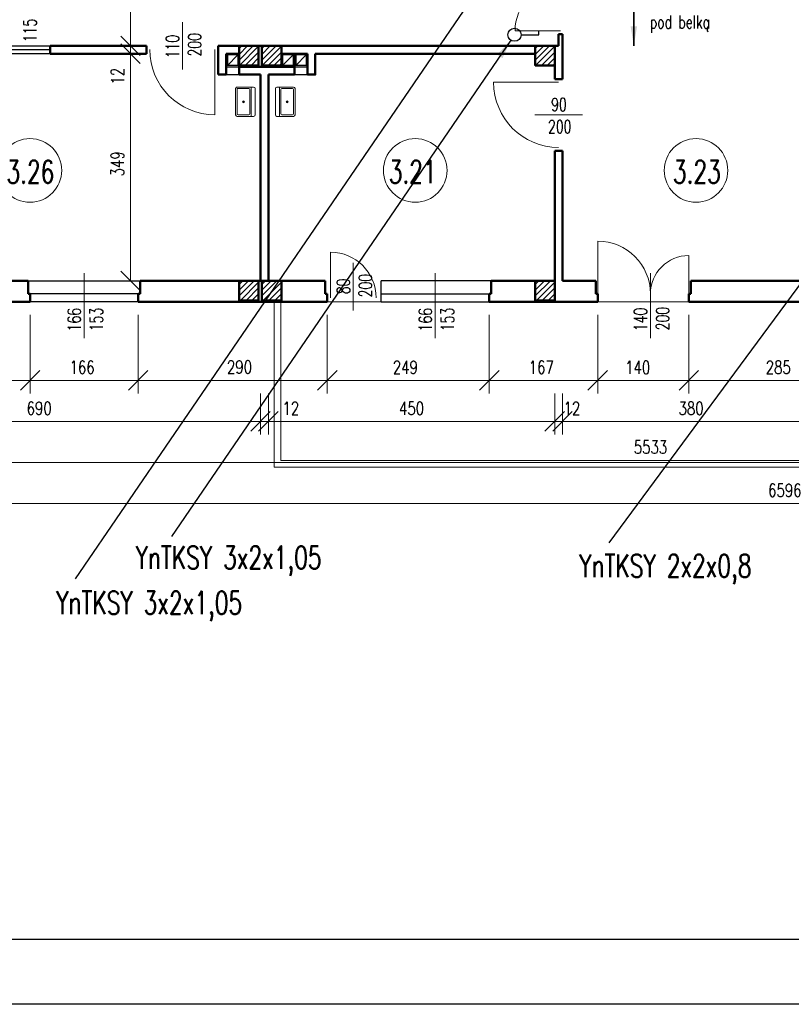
# Model space of a CAD drawing. Header units: millimetres. Extents: x -56112 to 30506, y -136199 to -2178.
# Tile 8 of 45: x -22526 to -10672, y -136199 to -121073. Entities that reach past the tile are written whole.
import ezdxf
from ezdxf.enums import TextEntityAlignment as Align

# ---------------------------------------------------------------- set-up
doc = ezdxf.new("R2010")
doc.units = ezdxf.units.MM
doc.header["$LTSCALE"] = 10
doc.header["$MEASUREMENT"] = 0
doc.header["$PDMODE"] = 35
doc.layers.get('0').update_dxf_attribs({"lineweight": 15})
for name, color, linetype, lineweight in [('L001', 1, 'Continuous', 18), ('L002', 2, 'Continuous', 25), ('L003', 3, 'Continuous', 50)]:
    doc.layers.add(name, color=color, linetype=linetype, lineweight=lineweight)
doc.layers.add('L004', color=4, linetype='Continuous')
doc.styles.get("Standard").update_dxf_attribs({"font": 'simplex.shx', "width": 0.75, "height": 200})
doc.dimstyles.new('1_100', dxfattribs={"dimtxt": 200, "dimasz": 300, "dimexe": 200, "dimexo": 200, "dimgap": 100, "dimtad": 1, "dimdec": 0, "dimlfac": 0.1, "dimtxsty": 'Standard', "dimblk": 'OBLIQUE', "dimcen": 250, "dimdle": 2, "dimclrt": 2, "dimadec": 0, "dimazin": 0, "dimtfac": 1, "dimtdec": 0, "dimtmove": 1, "dimatfit": 3, "dimfxl": 1, "dimarcsym": 0})
pattern_1 = [(45, (-29750, -82436.32), (-44.19417, 44.19417), [])]
pattern_2 = [(45, (-29400, -82436.32), (-44.19417, 44.19417), [])]
pattern_3 = [(45, (-25200, -82436.32), (-44.19417, 44.19417), [])]

# ---------------------------------------------------------------- blocks, each defined once
blk = doc.blocks.new('Zlewozmywak pojedyńczy - góra')
blk.add_line((-15, -3.999996), (15, -3.999996))
for points in [[(-13.5, 0), (13.5, 0)], [(-15, -18.499996), (-15, -1.5)], [(-13.5, -17.499996), (-13.5, -6.499996)], [(-12.5, -5.499996), (12.5, -5.499996)], [(13.5, -6.499996), (13.5, -17.499996)], [(15, -1.5), (15, -18.499996)], [(13.5, -19.999996), (-13.5, -19.999996)], [(12.5, -18.499996), (-12.5, -18.499996)]]:
    blk.add_lwpolyline(points)
for radius in [1, 0.5]:
    blk.add_circle((0, -11.999996), radius)
for centre, radius, start, end in [((-13.5, -1.5), 1.5, 90, 180), ((-12.5, -6.499996), 1, 90, 180), ((12.5, -6.499996), 1, 0, 90), ((13.5, -1.5), 1.5, 0, 90), ((-13.5, -18.499996), 1.5, 180, 270), ((-12.5, -17.499996), 1, 180, 270), ((12.5, -17.499996), 1, 270, 0), ((13.5, -18.499996), 1.5, 270, 0)]:
    blk.add_arc(centre, radius, start, end)
blk = doc.blocks.new('_Oblique')
at = {"layer": 'L004', "color": 0, "lineweight": -2}
blk.add_line((-0.5, -0.5), (0.5, 0.5), dxfattribs=at)
blk = doc.blocks.new('*D2093')
at = {"layer": 'Defpoints'}
for p in [(-20909, -127373), (-21024, -128254), (-21035, -129233), (-20823, -129233)]:
    blk.add_point(p, dxfattribs=at)
at = {"layer": 'L001'}
for p, q in [((-20823, -127373), (-20823, -129233)), ((-20709, -127373), (-20623, -127373)), ((-20835, -129233), (-20623, -129233))]:
    blk.add_line(p, q, dxfattribs=at)
at = {"layer": 'L001', "xscale": 300, "yscale": 300, "zscale": 300}
for p, rotation in [((-20823, -127373), 90), ((-20823, -129233), 270)]:
    blk.add_blockref('_Oblique', p, dxfattribs=dict(at, rotation=rotation))
at = {"layer": 'L001', "color": 2, "linetype": 'Continuous', "width": 0.75}
blk.add_text('186', height=200, rotation=90, dxfattribs=at).set_placement((-21024, -128429), align=Align.MIDDLE_LEFT)
blk = doc.blocks.new('*D2107')
at = {"layer": 'Defpoints'}
for p in [(-40196, -133163), (15134, -133163), (-12827, -135398), (15134, -135632)]:
    blk.add_point(p, dxfattribs=at)
at = {"layer": 'L001'}
for p, q in [((-40196, -133363), (-40196, -135832)), ((15134, -133363), (15134, -135832)), ((-40196, -135632), (15134, -135632))]:
    blk.add_line(p, q, dxfattribs=at)
at = {"layer": 'L001', "xscale": 300, "yscale": 300, "zscale": 300, "rotation": 180}
blk.add_blockref('_Oblique', (-40196, -135632), dxfattribs=at)
at = {"layer": 'L001', "xscale": 300, "yscale": 300, "zscale": 300}
blk.add_blockref('_Oblique', (15134, -135632), dxfattribs=at)
at = {"layer": 'L001', "color": 2, "linetype": 'Continuous', "width": 0.75}
blk.add_text('5533', height=200, dxfattribs=at).set_placement((-13092, -135398), align=Align.MIDDLE_LEFT)
blk = doc.blocks.new('*D2028')
at = {"layer": 'Defpoints'}
for p in [(-43796, -129503), (22164, -132263), (-10767, -136061), (22164, -136262)]:
    blk.add_point(p, dxfattribs=at)
at = {"layer": 'L001'}
for p, q in [((-43796, -129703), (-43796, -136462)), ((22164, -132463), (22164, -136462)), ((-43796, -136262), (22164, -136262))]:
    blk.add_line(p, q, dxfattribs=at)
at = {"layer": 'L001', "xscale": 300, "yscale": 300, "zscale": 300, "rotation": 180}
blk.add_blockref('_Oblique', (-43796, -136262), dxfattribs=at)
at = {"layer": 'L001', "xscale": 300, "yscale": 300, "zscale": 300}
blk.add_blockref('_Oblique', (22164, -136262), dxfattribs=at)
at = {"layer": 'L001', "color": 2, "linetype": 'Continuous', "width": 0.75}
blk.add_text('6596', height=200, dxfattribs=at).set_placement((-11028, -136061), align=Align.MIDDLE_LEFT)
blk = doc.blocks.new('*D2108')
at = {"layer": 'Defpoints'}
for p in [(-12246, -133163), (-9401, -133163), (-10873, -134171), (-9401, -134372)]:
    blk.add_point(p, dxfattribs=at)
at = {"layer": 'L001'}
for p, q in [((-12246, -133363), (-12246, -134572)), ((-9401, -133363), (-9401, -134572)), ((-12246, -134372), (-9401, -134372))]:
    blk.add_line(p, q, dxfattribs=at)
at = {"layer": 'L001', "xscale": 300, "yscale": 300, "zscale": 300, "rotation": 180}
blk.add_blockref('_Oblique', (-12246, -134372), dxfattribs=at)
at = {"layer": 'L001', "xscale": 300, "yscale": 300, "zscale": 300}
blk.add_blockref('_Oblique', (-9401, -134372), dxfattribs=at)
at = {"layer": 'L001', "color": 2, "linetype": 'Continuous', "width": 0.75}
blk.add_text('285', height=200, dxfattribs=at).set_placement((-11065, -134171), align=Align.MIDDLE_LEFT)
blk = doc.blocks.new('*D1756')
at = {"layer": 'Defpoints'}
for p in [(-14186, -134372), (-10236, -134372), (-12211, -134802), (-14186, -135002)]:
    blk.add_point(p, dxfattribs=at)
at = {"layer": 'L001'}
for p, q in [((-14186, -134572), (-14186, -135202)), ((-10236, -134572), (-10236, -135202)), ((-10236, -135002), (-14186, -135002))]:
    blk.add_line(p, q, dxfattribs=at)
at = {"layer": 'L001', "xscale": 300, "yscale": 300, "zscale": 300, "rotation": 180}
blk.add_blockref('_Oblique', (-14186, -135002), dxfattribs=at)
at = {"layer": 'L001', "xscale": 300, "yscale": 300, "zscale": 300}
blk.add_blockref('_Oblique', (-10236, -135002), dxfattribs=at)
at = {"layer": 'L001', "color": 2, "linetype": 'Continuous', "insert": (-12211, -134802), "char_height": 200, "attachment_point": 5}
blk.add_mtext('380', dxfattribs=at)
blk = doc.blocks.new('*D2109')
at = {"layer": 'Defpoints'}
for p in [(-25726, -134372), (-18826, -134372), (-22227, -134801), (-25726, -135002)]:
    blk.add_point(p, dxfattribs=at)
at = {"layer": 'L001'}
for p, q in [((-25726, -134572), (-25726, -135202)), ((-18826, -134572), (-18826, -135202)), ((-18826, -135002), (-25726, -135002))]:
    blk.add_line(p, q, dxfattribs=at)
at = {"layer": 'L001', "xscale": 300, "yscale": 300, "zscale": 300, "rotation": 180}
blk.add_blockref('_Oblique', (-25726, -135002), dxfattribs=at)
at = {"layer": 'L001', "xscale": 300, "yscale": 300, "zscale": 300}
blk.add_blockref('_Oblique', (-18826, -135002), dxfattribs=at)
at = {"layer": 'L001', "color": 2, "linetype": 'Continuous', "width": 0.75}
blk.add_text('690', height=200, dxfattribs=at).set_placement((-22420, -134801), align=Align.MIDDLE_LEFT)
blk = doc.blocks.new('*D2110')
at = {"layer": 'Defpoints'}
for p in [(-17801, -133163), (-15311, -133163), (-16605, -134171), (-15311, -134372)]:
    blk.add_point(p, dxfattribs=at)
at = {"layer": 'L001'}
for p, q in [((-17801, -133363), (-17801, -134572)), ((-15311, -133363), (-15311, -134572)), ((-17801, -134372), (-15311, -134372))]:
    blk.add_line(p, q, dxfattribs=at)
at = {"layer": 'L001', "xscale": 300, "yscale": 300, "zscale": 300, "rotation": 180}
blk.add_blockref('_Oblique', (-17801, -134372), dxfattribs=at)
at = {"layer": 'L001', "xscale": 300, "yscale": 300, "zscale": 300}
blk.add_blockref('_Oblique', (-15311, -134372), dxfattribs=at)
at = {"layer": 'L001', "color": 2, "linetype": 'Continuous', "width": 0.75}
blk.add_text('249', height=200, dxfattribs=at).set_placement((-16794, -134171), align=Align.MIDDLE_LEFT)
blk = doc.blocks.new('*D1766')
at = {"layer": 'Defpoints'}
for p in [(-18706, -134372), (-14306, -134372), (-16506, -134802), (-18706, -135002)]:
    blk.add_point(p, dxfattribs=at)
at = {"layer": 'L001'}
for p, q in [((-18706, -134572), (-18706, -135202)), ((-14306, -134572), (-14306, -135202)), ((-14306, -135002), (-18706, -135002))]:
    blk.add_line(p, q, dxfattribs=at)
at = {"layer": 'L001', "xscale": 300, "yscale": 300, "zscale": 300, "rotation": 180}
blk.add_blockref('_Oblique', (-18706, -135002), dxfattribs=at)
at = {"layer": 'L001', "xscale": 300, "yscale": 300, "zscale": 300}
blk.add_blockref('_Oblique', (-14306, -135002), dxfattribs=at)
at = {"layer": 'L001', "color": 2, "linetype": 'Continuous', "insert": (-16506, -134802), "char_height": 200, "attachment_point": 5}
blk.add_mtext('450', dxfattribs=at)
blk = doc.blocks.new('*D2111')
at = {"layer": 'Defpoints'}
for p in [(-20706, -133163), (-17801, -133163), (-19149, -134168), (-17801, -134372)]:
    blk.add_point(p, dxfattribs=at)
at = {"layer": 'L001'}
for p, q in [((-20706, -133363), (-20706, -134572)), ((-17801, -133363), (-17801, -134572)), ((-20706, -134372), (-17801, -134372))]:
    blk.add_line(p, q, dxfattribs=at)
at = {"layer": 'L001', "xscale": 300, "yscale": 300, "zscale": 300, "rotation": 180}
blk.add_blockref('_Oblique', (-20706, -134372), dxfattribs=at)
at = {"layer": 'L001', "xscale": 300, "yscale": 300, "zscale": 300}
blk.add_blockref('_Oblique', (-17801, -134372), dxfattribs=at)
at = {"layer": 'L001', "color": 2, "linetype": 'Continuous', "width": 0.75}
blk.add_text('290', height=200, dxfattribs=at).set_placement((-19342, -134168), align=Align.MIDDLE_LEFT)
blk = doc.blocks.new('*D1768')
at = {"layer": 'Defpoints'}
for p in [(-18826, -134372), (-18706, -134372), (-18826, -135002), (-18383, -135002)]:
    blk.add_point(p, dxfattribs=at)
at = {"layer": 'L001'}
for p, q in [((-18826, -134572), (-18826, -135202)), ((-18706, -134572), (-18706, -135202)), ((-18828, -135002), (-18826, -135002)), ((-18706, -135002), (-18826, -135002)), ((-18276, -135002), (-18706, -135002))]:
    blk.add_line(p, q, dxfattribs=at)
at = {"layer": 'L001', "xscale": 300, "yscale": 300, "zscale": 300}
blk.add_blockref('_Oblique', (-18826, -135002), dxfattribs=at)
at = {"layer": 'L001', "xscale": 300, "yscale": 300, "zscale": 300, "rotation": 180}
blk.add_blockref('_Oblique', (-18706, -135002), dxfattribs=at)
at = {"layer": 'L001', "color": 2, "linetype": 'Continuous', "width": 0.75}
blk.add_text('12', height=200, dxfattribs=at).set_placement((-18490, -134802), align=Align.MIDDLE_LEFT)
blk = doc.blocks.new('*D2112')
at = {"layer": 'Defpoints'}
for p in [(-13646, -133163), (-12246, -133163), (-13046, -134174), (-12246, -134372)]:
    blk.add_point(p, dxfattribs=at)
at = {"layer": 'L001'}
for p, q in [((-13646, -133363), (-13646, -134572)), ((-12246, -133363), (-12246, -134572)), ((-13646, -134372), (-12246, -134372))]:
    blk.add_line(p, q, dxfattribs=at)
at = {"layer": 'L001', "xscale": 300, "yscale": 300, "zscale": 300, "rotation": 180}
blk.add_blockref('_Oblique', (-13646, -134372), dxfattribs=at)
at = {"layer": 'L001', "xscale": 300, "yscale": 300, "zscale": 300}
blk.add_blockref('_Oblique', (-12246, -134372), dxfattribs=at)
at = {"layer": 'L001', "color": 2, "linetype": 'Continuous', "width": 0.75}
blk.add_text('140', height=200, dxfattribs=at).set_placement((-13225, -134174), align=Align.MIDDLE_LEFT)
blk = doc.blocks.new('*D2113')
at = {"layer": 'Defpoints'}
for p in [(-15311, -133163), (-13646, -133163), (-14528, -134171), (-13646, -134372)]:
    blk.add_point(p, dxfattribs=at)
at = {"layer": 'L001'}
for p, q in [((-15311, -133363), (-15311, -134572)), ((-13646, -133363), (-13646, -134572)), ((-15311, -134372), (-13646, -134372))]:
    blk.add_line(p, q, dxfattribs=at)
at = {"layer": 'L001', "xscale": 300, "yscale": 300, "zscale": 300, "rotation": 180}
blk.add_blockref('_Oblique', (-15311, -134372), dxfattribs=at)
at = {"layer": 'L001', "xscale": 300, "yscale": 300, "zscale": 300}
blk.add_blockref('_Oblique', (-13646, -134372), dxfattribs=at)
at = {"layer": 'L001', "color": 2, "linetype": 'Continuous', "width": 0.75}
blk.add_text('167', height=200, dxfattribs=at).set_placement((-14706, -134171), align=Align.MIDDLE_LEFT)
blk = doc.blocks.new('*D1771')
at = {"layer": 'Defpoints'}
for p in [(-14306, -134372), (-14186, -134372), (-14306, -135002), (-14063, -135002)]:
    blk.add_point(p, dxfattribs=at)
at = {"layer": 'L001'}
for p, q in [((-14306, -134572), (-14306, -135202)), ((-14186, -134572), (-14186, -135202)), ((-14308, -135002), (-14306, -135002)), ((-14186, -135002), (-14306, -135002)), ((-14184, -135002), (-14186, -135002))]:
    blk.add_line(p, q, dxfattribs=at)
at = {"layer": 'L001', "xscale": 300, "yscale": 300, "zscale": 300}
blk.add_blockref('_Oblique', (-14306, -135002), dxfattribs=at)
at = {"layer": 'L001', "xscale": 300, "yscale": 300, "zscale": 300, "rotation": 180}
blk.add_blockref('_Oblique', (-14186, -135002), dxfattribs=at)
at = {"layer": 'L001', "color": 2, "linetype": 'Continuous', "width": 0.75}
blk.add_text('12', height=200, dxfattribs=at).set_placement((-14170, -134802), align=Align.MIDDLE_LEFT)
blk = doc.blocks.new('*D2114')
at = {"layer": 'Defpoints'}
for p in [(-24066, -133163), (-22366, -133163), (-23265, -134171), (-22366, -134372)]:
    blk.add_point(p, dxfattribs=at)
at = {"layer": 'L001'}
for p, q in [((-24066, -133363), (-24066, -134572)), ((-22366, -133363), (-22366, -134572)), ((-24066, -134372), (-22366, -134372))]:
    blk.add_line(p, q, dxfattribs=at)
at = {"layer": 'L001', "xscale": 300, "yscale": 300, "zscale": 300, "rotation": 180}
blk.add_blockref('_Oblique', (-24066, -134372), dxfattribs=at)
at = {"layer": 'L001', "xscale": 300, "yscale": 300, "zscale": 300}
blk.add_blockref('_Oblique', (-22366, -134372), dxfattribs=at)
at = {"layer": 'L001', "color": 2, "linetype": 'Continuous', "width": 0.75}
blk.add_text('170', height=200, dxfattribs=at).set_placement((-23444, -134171), align=Align.MIDDLE_LEFT)
blk = doc.blocks.new('*D2118')
at = {"layer": 'Defpoints'}
for p in [(-22366, -133163), (-20706, -133163), (-21585, -134171), (-20706, -134372)]:
    blk.add_point(p, dxfattribs=at)
at = {"layer": 'L001'}
for p, q in [((-22366, -133363), (-22366, -134572)), ((-20706, -133363), (-20706, -134572)), ((-22366, -134372), (-20706, -134372))]:
    blk.add_line(p, q, dxfattribs=at)
at = {"layer": 'L001', "xscale": 300, "yscale": 300, "zscale": 300, "rotation": 180}
blk.add_blockref('_Oblique', (-22366, -134372), dxfattribs=at)
at = {"layer": 'L001', "xscale": 300, "yscale": 300, "zscale": 300}
blk.add_blockref('_Oblique', (-20706, -134372), dxfattribs=at)
at = {"layer": 'L001', "color": 2, "linetype": 'Continuous', "width": 0.75}
blk.add_text('166', height=200, dxfattribs=at).set_placement((-21760, -134171), align=Align.MIDDLE_LEFT)
blk = doc.blocks.new('*D1805')
at = {"layer": 'Defpoints'}
for p in [(-21035, -129233), (-20986, -129353), (-20823, -129353), (-20823, -129720)]:
    blk.add_point(p, dxfattribs=at)
at = {"layer": 'L001'}
for p, q in [((-20835, -129233), (-20623, -129233)), ((-20823, -129231), (-20823, -129233)), ((-20823, -129233), (-20823, -129353)), ((-20823, -129827), (-20823, -129353)), ((-20786, -129353), (-20623, -129353))]:
    blk.add_line(p, q, dxfattribs=at)
at = {"layer": 'L001', "xscale": 300, "yscale": 300, "zscale": 300}
for p, rotation in [((-20823, -129233), 270), ((-20823, -129353), 90)]:
    blk.add_blockref('_Oblique', p, dxfattribs=dict(at, rotation=rotation))
at = {"layer": 'L001', "color": 2, "linetype": 'Continuous', "width": 0.75}
blk.add_text('12', height=200, rotation=90, dxfattribs=at).set_placement((-21023, -129827), align=Align.MIDDLE_LEFT)
blk = doc.blocks.new('*D2135')
at = {"layer": 'Defpoints'}
for p in [(-20986, -129353), (-21024, -131049), (-20823, -132843), (-20650, -132843)]:
    blk.add_point(p, dxfattribs=at)
at = {"layer": 'L001'}
for p, q in [((-20823, -129353), (-20823, -132843)), ((-20786, -129353), (-20623, -129353)), ((-20850, -132843), (-21023, -132843))]:
    blk.add_line(p, q, dxfattribs=at)
at = {"layer": 'L001', "xscale": 300, "yscale": 300, "zscale": 300}
for p, rotation in [((-20823, -129353), 90), ((-20823, -132843), 270)]:
    blk.add_blockref('_Oblique', p, dxfattribs=dict(at, rotation=rotation))
at = {"layer": 'L001', "color": 2, "linetype": 'Continuous', "width": 0.75}
blk.add_text('349', height=200, rotation=90, dxfattribs=at).set_placement((-21024, -131238), align=Align.MIDDLE_LEFT)

msp = doc.modelspace()

# ---------------------------------------------------------------- hatches: boundary and pattern name
at = {"layer": 'L001'}
h = msp.add_hatch(dxfattribs=at)
h.set_pattern_fill('ANSI31', color=256, scale=500, style=0)
h.set_pattern_definition(pattern_1)
h.paths.add_polyline_path([(-18856, -121474.9), (-19156, -121474.9), (-19156, -121774.9), (-18856, -121774.9)], flags=16)
h = msp.add_hatch(dxfattribs=at)
h.set_pattern_fill('ANSI31', color=256, scale=500, style=0)
h.set_pattern_definition(pattern_2)
h.paths.add_polyline_path([(-18506, -121474.9), (-18806, -121474.9), (-18806, -121774.9), (-18506, -121774.9)], flags=16)
h = msp.add_hatch(dxfattribs=at)
h.set_pattern_fill('ANSI31', color=256, scale=500, style=0)
h.set_pattern_definition(pattern_3)
h.paths.add_polyline_path([(-14306, -121474.9), (-14606, -121474.9), (-14606, -121774.9), (-14306, -121774.9)], flags=16)
h = msp.add_hatch(dxfattribs=at)
h.set_pattern_fill('ANSI31', color=256, scale=500, style=0)
h.set_pattern_definition(pattern_1)
h.paths.add_polyline_path([(-18856, -125084.9), (-19156, -125084.9), (-19156, -125384.9), (-18856, -125384.9)], flags=16)
h = msp.add_hatch(dxfattribs=at)
h.set_pattern_fill('ANSI31', color=256, scale=500, style=0)
h.set_pattern_definition(pattern_2)
h.paths.add_polyline_path([(-18506, -125084.9), (-18806, -125084.9), (-18806, -125384.9), (-18506, -125384.9)], flags=16)
h = msp.add_hatch(dxfattribs=at)
h.set_pattern_fill('ANSI31', color=256, scale=500, style=0)
h.set_pattern_definition(pattern_3)
h.paths.add_polyline_path([(-14306, -125084.9), (-14606, -125084.9), (-14606, -125384.9), (-14306, -125384.9)], flags=16)

# ---------------------------------------------------------------- linework, layer by layer
at = {"layer": 'Defpoints'}
msp.add_3dface([(-51868.7, -106499.4, 0), (30505.6, -106499.4, 0), (30505.6, -136199.4, 0), (-51868.7, -136199.4, 0)], dxfattribs=at)
at = {"layer": 'L001'}
for p, q in [((-20026, -121110.3), (-20026, -121839.4)), ((-14216, -121244.9), (-14916, -121244.9)), ((-19526, -121533.1, 70), (-19526, -122533.1, 70)), ((-14246, -122034.9), (-15246, -122034.9)), ((-13881.5, -122534.9), (-14610.6, -122534.9)), ((-13646, -125284.9), (-13646, -124474.9)), ((-17751, -125344.9, 70), (-17751, -124644.9, 70)), ((-12246, -125284.9), (-12246, -124694.9)), ((-17401, -124810.1), (-17401, -125539.2)), ((-21536, -124967.4), (-21536, -125963.6)), ((-16141, -124967.4), (-16141, -125963.6)), ((-12836, -124967.4), (-12836, -125963.6)), ((-18616, -125404.9), (-18616, -127944.9)), ((-18516, -125404.9), (-18516, -127844.9)), ((-16971, -125404.9), (-17801, -125404.9)), ((-13646, -125404.9), (-12246, -125404.9)), ((-6016, -127944.9), (-18616, -127944.9)), ((-6116, -127844.9), (-18516, -127844.9))]:
    msp.add_line(p, q, dxfattribs=at)
for centre in [(-22368.1, -123388.1), (-16448.8, -123388.1), (-12135.7, -123388.1)]:
    msp.add_circle(centre, 488.1, dxfattribs=at)
for centre, radius, start, end in [((-14216, -121244.9), 700, 90, 180), ((-19526, -121533.1, 70), 1000, 180, 270), ((-14246, -122034.9), 1000, 180, 270), ((-13646, -125284.9), 810, 0, 90), ((-17751, -125344.9, 70), 700, 0, 90), ((-12246, -125284.9), 590, 90, 180)]:
    msp.add_arc(centre, radius, start, end, dxfattribs=at)
at = {"layer": 'L002'}
for p, q in [((-23056, -121474.9), (-22056, -121474.9)), ((-22056, -121534.9), (-23056, -121534.9)), ((-22056, -121594.9), (-23056, -121594.9)), ((-22056, -121594.9), (-23056, -121594.9)), ((-19176, -121614.9), (-19336, -121614.9)), ((-19336, -121774.9), (-19176, -121614.9)), ((-19336, -121614.9), (-19336, -121774.9)), ((-19176, -121614.9), (-19176, -121774.9)), ((-18326, -121614.9), (-18486, -121614.9)), ((-18486, -121774.9), (-18326, -121614.9)), ((-18486, -121614.9), (-18486, -121774.9)), ((-18326, -121614.9), (-18326, -121774.9)), ((-18126, -121614.9), (-18286, -121614.9)), ((-18286, -121614.9), (-18286, -121774.9)), ((-18286, -121774.9), (-18126, -121614.9)), ((-18126, -121614.9), (-18126, -121774.9)), ((-19356, -121794.9), (-19156, -121794.9)), ((-19356, -121914.9), (-19156, -121914.9)), ((-19176, -121774.9), (-19336, -121774.9)), ((-18326, -121774.9), (-18486, -121774.9)), ((-18306, -121794.9), (-18106, -121794.9)), ((-18306, -121914.9), (-18106, -121914.9)), ((-18126, -121774.9), (-18286, -121774.9)), ((-22396, -125084.9), (-20676, -125084.9)), ((-15281, -125084.9), (-16971, -125084.9)), ((-16971, -125404.9), (-16971, -125084.9)), ((-20706, -125284.9), (-22366, -125284.9)), ((-16971, -125284.9), (-15311, -125284.9)), ((-20706, -125404.9), (-22366, -125404.9)), ((-16971, -125404.9), (-15311, -125404.9))]:
    msp.add_line(p, q, dxfattribs=at)
at = {"layer": 'L003'}
for p, q in [((-14186, -121294.9), (-14246, -121294.9)), ((-14246, -121294.9), (-14246, -121474.9)), ((-14186, -121294.9), (-14186, -121474.9)), ((-20576, -121474.9), (-22056, -121474.9)), ((-22056, -121474.9), (-22056, -121594.9)), ((-20576, -121594.9), (-22056, -121594.9)), ((-20576, -121474.9), (-20576, -121594.9)), ((-14246, -121474.9), (-19476, -121474.9)), ((-19476, -121474.9), (-19476, -121914.9)), ((-19356, -121594.9), (-19156, -121594.9)), ((-19356, -121594.9), (-19356, -121914.9)), ((-18106, -121594.9), (-18506, -121594.9)), ((-18506, -121594.9), (-18506, -121794.9)), ((-18106, -121594.9), (-18396, -121594.9)), ((-18306, -121594.9), (-18306, -121914.9)), ((-14606, -121594.9), (-17986, -121594.9)), ((-14186, -121984.9), (-14186, -121474.9)), ((-18306, -121794.9), (-19156, -121794.9)), ((-19156, -121914.9), (-18826, -121914.9)), ((-18826, -121914.9), (-18826, -125084.9)), ((-18706, -121914.9), (-18706, -125084.9)), ((-14306, -121984.9), (-14306, -121774.9)), ((-14186, -121984.9), (-14306, -121984.9)), ((-14306, -123084.9), (-14306, -125084.9)), ((-14186, -123084.9), (-14306, -123084.9)), ((-14186, -123084.9), (-14186, -125084.9)), ((-22396, -125084.9), (-23356, -125084.9)), ((-22396, -125084.9), (-22396, -125284.9)), ((-17831, -125084.9), (-20676, -125084.9)), ((-20676, -125084.9), (-20676, -125284.9)), ((-17831, -125084.9), (-17831, -125284.9)), ((-14316, -125084.9), (-15281, -125084.9)), ((-15281, -125084.9), (-15281, -125284.9)), ((-13676, -125084.9), (-14186, -125084.9)), ((-13676, -125084.9), (-13676, -125284.9)), ((-9431, -125084.9), (-12216, -125084.9)), ((-12216, -125084.9), (-12216, -125284.9)), ((-22366, -125284.9), (-22396, -125284.9)), ((-22366, -125404.9), (-22366, -125284.9)), ((-20706, -125284.9), (-20676, -125284.9)), ((-20706, -125404.9), (-20706, -125284.9)), ((-17831, -125284.9), (-17801, -125284.9)), ((-17801, -125404.9), (-17801, -125284.9)), ((-15311, -125284.9), (-15281, -125284.9)), ((-15311, -125404.9), (-15311, -125284.9)), ((-13676, -125284.9), (-13646, -125284.9)), ((-13646, -125404.9), (-13646, -125284.9)), ((-12246, -125404.9), (-12246, -125284.9)), ((-12246, -125284.9), (-12216, -125284.9)), ((-22366, -125404.9), (-24066, -125404.9)), ((-17801, -125404.9), (-20706, -125404.9)), ((-13646, -125404.9), (-15311, -125404.9)), ((-9401, -125404.9), (-12246, -125404.9))]:
    msp.add_line(p, q, dxfattribs=at)
at = {"layer": 'L003', "flags": 128}
for points in [[(-19156, -121774.9), (-18856, -121774.9), (-18856, -121474.9), (-19156, -121474.9)], [(-18806, -121774.9), (-18506, -121774.9), (-18506, -121474.9), (-18806, -121474.9)], [(-19156, -125384.9), (-18856, -125384.9), (-18856, -125084.9), (-19156, -125084.9)], [(-18806, -125384.9), (-18506, -125384.9), (-18506, -125084.9), (-18806, -125084.9)], [(-14606, -125384.9), (-14306, -125384.9), (-14306, -125084.9), (-14606, -125084.9)]]:
    msp.add_lwpolyline(points, close=True, dxfattribs=at)
for points in [[(-19156, -121914.9), (-19156, -121594.9)], [(-18106, -121914.9), (-17986, -121914.9), (-17986, -121594.9)], [(-18106, -121914.9), (-18106, -121594.9)], [(-14306, -121474.9), (-14606, -121474.9), (-14606, -121774.9), (-14306, -121774.9), (-14306, -121474.9)], [(-19476, -121914.9), (-19356, -121914.9)], [(-18706, -121914.9), (-18306, -121914.9)]]:
    msp.add_lwpolyline(points, dxfattribs=at)
at = {"layer": 'L004'}
for p, q in [((-14824.2, -121304.9), (-14550.7, -121304.9)), ((-14550.7, -121304.9), (-14550.7, -121244.9))]:
    msp.add_line(p, q, dxfattribs=at)
msp.add_circle((-14924.2, -121304.9), 100, dxfattribs=at)
msp.add_3dface([(29505.6, -107499.4, 0), (-50868.7, -107499.4, 0), (-50868.7, -135199.4, 0), (29505.6, -135199.4, 0)], dxfattribs=at)

# ---------------------------------------------------------------- block references
at = {"layer": 'L001', "xscale": 14.99999999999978, "zscale": 15}
for p, yscale, rotation in [((-18909.3, -122333.6), -15.00000000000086, 89.99999999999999), ((-18596.2, -122333.6), 15.00000000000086, 90)]:
    msp.add_blockref('Zlewozmywak pojedyńczy - góra', p, dxfattribs=dict(at, yscale=yscale, rotation=rotation))

# ---------------------------------------------------------------- texts
at = {"layer": 'L001', "width": 0.7}
for s, rotation, p in [('pod belką', 360, (-12383.6, -121268.1)), ('115', 90, (-22209.2, -121238.3)), ('200', 90, (-19679.2, -121458)), ('110', 90, (-20018.5, -121484.7)), ('80', 90, (-17393.5, -125170.1)), ('200', 90, (-17054.2, -125157.9)), ('166', 90, (-21528.5, -125681.2)), ('153', 90, (-21189.2, -125677.9)), ('166', 90, (-16133.5, -125681.2)), ('153', 90, (-15794.2, -125677.9)), ('140', 90, (-12828.5, -125677.9)), ('200', 90, (-12489.2, -125664.5))]:
    msp.add_text(s, height=200, rotation=rotation, dxfattribs=at).set_placement(p, align=Align.BOTTOM_CENTER)
for s, height, p in [('90', 200, (-14241.4, -122535.8)), ('200', 200, (-14229.2, -122875.3)), ('3.26', 350, (-22361.1, -123689.9)), ('3.21', 350, (-16488.5, -123689.9)), ('3.23', 350, (-12122.9, -123689.9))]:
    msp.add_text(s, height=height, dxfattribs=at).set_placement(p, align=Align.BOTTOM_CENTER)
at = {"layer": 'L003', "width": 0.7}
for s, p in [('YnTKSY 3x2x1,05', (-19316, -129615)), ('YnTKSY 2x2x0,8', (-12605.6, -129742.2)), ('YnTKSY 3x2x1,05', (-20536.7, -130309.8))]:
    msp.add_text(s, height=350, rotation=360, dxfattribs=at).set_placement(p, align=Align.BOTTOM_CENTER)

# ---------------------------------------------------------------- dimensions: what is measured, and where the dimension line sits
at = {"layer": 'L001'}
for base, p1, p2, angle, picture, middle in [((-20823.3, -121474.9), (-20909.5, -119614.9), (-21035.1, -121474.9), 270, '*D2093', (-21024.3, -120470.9)), ((-20823.3, -125084.9), (-20986.4, -121594.9), (-20649.8, -125084.9), 270, '*D2135', (-21024.3, -123265.9)), ((-25726, -127243.9), (-18826, -126613.8), (-25726, -126613.8), 180, '*D2109', (-22205.6, -127042.8))]:
    dim = msp.add_linear_dim(base=base, p1=p1, p2=p2, angle=angle, dimstyle='1_100', override={"dimtad": 0}, dxfattribs=at)
    dim.commit()
    dim.dimension.update_dxf_attribs({"geometry": picture, "text_midpoint": middle, "dimtype": 160, "insert": (0, 7758.2)})
for base, p1, p2, angle, picture, middle in [((-20823.3, -121594.9), (-21035.1, -121474.9), (-20986.4, -121594.9), 270, '*D1805', (-20823.3, -121940.3)), ((-18826, -127243.9), (-18706, -126613.8), (-18826, -126613.8), 180, '*D1768', (-18361.4, -127243.9)), ((-14306, -127243.9), (-14186, -126613.8), (-14306, -126613.8), 180, '*D1771', (-14041.4, -127243.9))]:
    dim = msp.add_linear_dim(base=base, p1=p1, p2=p2, angle=angle, dimstyle='1_100', dxfattribs=at)
    dim.commit()
    dim.dimension.update_dxf_attribs({"geometry": picture, "text_midpoint": middle, "dimtype": 160, "insert": (0, 7758.2)})
for base, p1, p2, picture, middle, set_off in [((22164, -128503.9), (-43796, -121744.9), (22164, -124504.9), '*D2028', (-10792, -128302.9), (0, 7758.2)), ((15134, -127873.9), (-40196, -125404.9), (15134, -125404.9), '*D2107', (-12848.9, -127639.4), (0, 7758.2)), ((-22366, -126613.8), (-24066, -125404.9), (-22366, -125404.9), '*D2114', (-23286.4, -126412.8), (0, 7758.2)), ((-20706, -126613.8), (-22366, -125404.9), (-20706, -125404.9), '*D2118', (-21610, -126412.8), (0, 7758.2)), ((-17801.0029785, -126613.8235966), (-20706.0029785, -125404.8881739), (-17801.0029785, -125404.8881739), '*D2111', (-19170.7134083, -126409.6418701), (0, 7758.2403119)), ((-15311, -126613.8), (-17801, -125404.9), (-15311, -125404.9), '*D2110', (-16630, -126412.8), (0, 7758.2)), ((-13646.0029785, -126613.8235966), (-15311.0029785, -125404.8881739), (-13646.0029785, -125404.8881739), '*D2113', (-14548.9315499, -126412.7946332), (0, 7758.2403119)), ((-12246, -126613.8), (-13646, -125404.9), (-12246, -125404.9), '*D2112', (-13067.4, -126416), (0, 7758.2)), ((-9401.0029785, -126613.8235966), (-12246.0029785, -125404.8881739), (-9401.0029785, -125404.8881739), '*D2108', (-10893.9315499, -126412.7946332), (0, 7758.2403119))]:
    dim = msp.add_linear_dim(base=base, p1=p1, p2=p2, dimstyle='1_100', override={"dimtad": 0}, dxfattribs=at)
    dim.commit()
    dim.dimension.update_dxf_attribs({"geometry": picture, "text_midpoint": middle, "dimtype": 160, "insert": set_off})
for base, p1, p2, text, picture, middle in [((-18706, -127243.9), (-14306, -126613.8), (-18706, -126613.8), '450', '*D1766', (-16506, -127043.9)), ((-14186, -127243.9), (-10236, -126613.8), (-14186, -126613.8), '380', '*D1756', (-12211, -127043.9))]:
    dim = msp.add_linear_dim(base=base, p1=p1, p2=p2, angle=180, text=text, dimstyle='1_100', override={"dimtad": 0}, dxfattribs=at)
    dim.commit()
    dim.dimension.update_dxf_attribs({"geometry": picture, "text_midpoint": middle, "dimtype": 160, "insert": (0, 7758.2)})

# ---------------------------------------------------------------- leaders
for points in [[(-5683.4, -118559.8), (-13472.9, -129107.4)], [(-13091.2, -121474.9), (-13091.2, -119614.9)], [(-13091.2, -119614.9), (-13091.2, -121474.9)], [(-14980.6, -119867.5), (-21674, -129664.4)], [(-14980.6, -121387.5), (-20191.7, -129014.8)]]:
    msp.add_leader(points, dimstyle='1_100', override={"dimgap": 100, "dimtad": 1}, dxfattribs=at)

doc.saveas('drawing.dxf')
